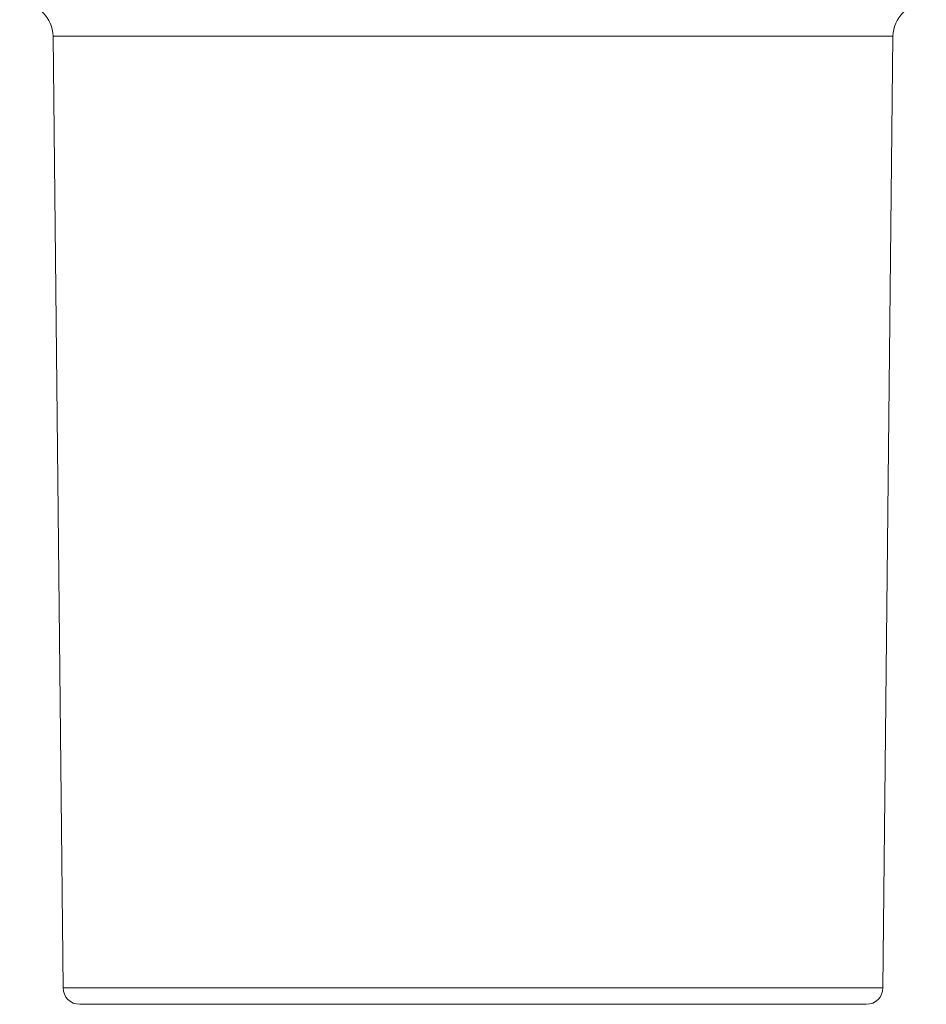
# Model space of a CAD drawing. Header units: millimetres. Extents: x 53 to 202, y 8 to 279.
# Tile 4 of 13: x 58 to 67, y 105 to 114. Entities that reach past the tile are written whole.
import ezdxf

# ---------------------------------------------------------------- set-up
doc = ezdxf.new("R2010")
doc.units = ezdxf.units.MM

msp = doc.modelspace()

# ---------------------------------------------------------------- linework, layer by layer
at = {"color": 7, "linetype": 'Continuous', "lineweight": 15}
for p, q in [((58.5635, 114.2802), (58.663, 104.7749)), ((66.857, 104.7749), (66.9565, 114.2802)), ((58.8297, 104.61), (66.6903, 104.61))]:
    msp.add_line(p, q, dxfattribs=at)
at = {"color": 8, "linetype": 'Continuous', "lineweight": 15}
for p, q in [((66.9565, 114.2802), (58.5635, 114.2802)), ((58.663, 104.7749), (66.857, 104.7749))]:
    msp.add_line(p, q, dxfattribs=at)
at = {"color": 7, "linetype": 'Continuous', "lineweight": 15}
for centre, radius, start, end in [((58.2301, 114.2767), 0.3333, 0.6, 90), ((67.2899, 114.2767), 0.3333, 90, 179.4), ((58.8297, 104.7767), 0.1667, 180.6, 270), ((66.6903, 104.7767), 0.1667, 270, 359.4)]:
    msp.add_arc(centre, radius, start, end, dxfattribs=at)

doc.saveas('drawing.dxf')
